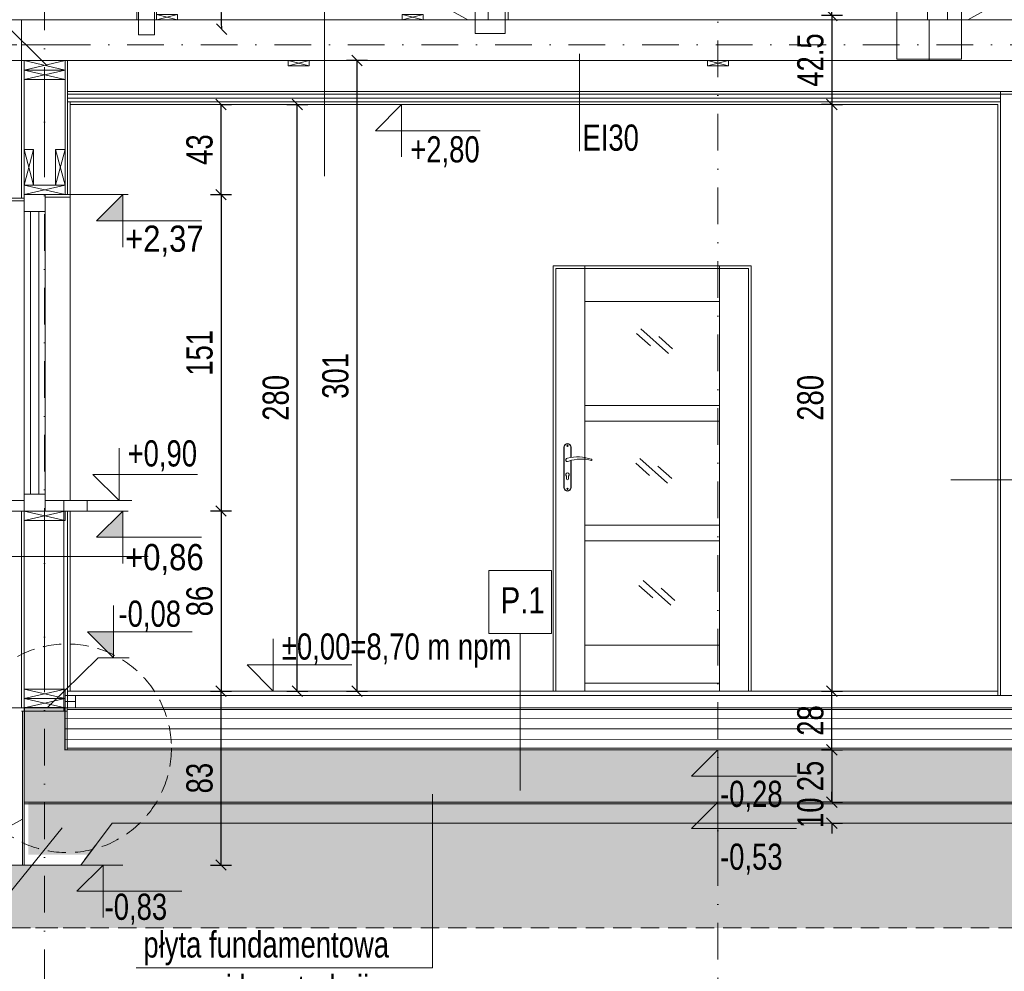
# Model space of a CAD drawing. Header units: inches. Extents: x 69729 to 77643, y -43505 to -36607.
# Tile 60 of 69: x 74059 to 74529, y -38545 to -38091. Entities that reach past the tile are written whole.
import ezdxf
from ezdxf.enums import TextEntityAlignment as Align

# ---------------------------------------------------------------- set-up
doc = ezdxf.new("R2010")
doc.units = ezdxf.units.IN
doc.header["$MEASUREMENT"] = 0
doc.linetypes.add('DASHDOT', pattern=[1, 0.5, -0.25, 0, -0.25])
doc.linetypes.add('HIDDEN', pattern=[0.375, 0.25, -0.125])
doc.layers.get('0').update_dxf_attribs({"lineweight": 0})
doc.layers.get('Defpoints').update_dxf_attribs({"lineweight": 0})
for name, color, linetype, lineweight in [('A8d-opisy konstrukcji', 5, 'Continuous', 0), ('p--elewacja cienka', 251, 'Continuous', 0), ('p--koty wyso-konstr', 1, 'Continuous', 9), ('p--koty wysok.', 141, 'Continuous', 0), ('p--ocieplenie w.wew.', 53, 'Continuous', 0), ('p--opisy konstrukcji', 64, 'Continuous', 0), ('p--osie konstr', 1, 'DASHDOT', 15), ('p--przekrój szraf', 56, 'HIDDEN', 5), ('p--przekrój-cienki', 2, 'HIDDEN', 5), ('p--przekrój-drew', 3, 'Continuous', 20), ('p--przekrój-okna', 131, 'Continuous', 0), ('p--płyta GK', 2, 'Continuous', 0), ('p--symbole ścian', 53, 'Continuous', 0), ('p--wiązar dachowy', 3, 'Continuous', 0), ('p--wymiary-1-50', 5, 'Continuous', 0), ('p--zero budynku', 1, 'Continuous', 9)]:
    doc.layers.add(name, color=color, linetype=linetype, lineweight=lineweight)
doc.styles.add('1-50', font='arial.ttf', dxfattribs={"width": 0.75, "height": 12.5})
doc.styles.get("Standard").update_dxf_attribs({"font": 'arial.ttf', "width": 0.75})
doc.styles.add('STYL-1', font='arial.ttf', dxfattribs={"width": 0.75})
doc.linetypes.add('BATTING', pattern='A,0.0001,-0.1,[134,ltypeshp.shx,S=0.1,R=0,X=-0.1,Y=0],-0.2,[134,ltypeshp.shx,S=0.1,R=180,X=0.1,Y=0],-0.1', length=0.4001)
doc.linetypes.add('LINIA17', pattern='A,1e-05,[146,RODZLIN.shx,S=0.03819,R=0,X=0,Y=-0.13482],-1.52796', length=1.52797)
doc.dimstyles.new('1-50', dxfattribs={"dimtxt": 12.5, "dimasz": 5, "dimexe": 5, "dimexo": 5, "dimgap": 0.09, "dimtad": 0, "dimdsep": 46, "dimtxsty": '1-50', "dimblk": 'OBLIQUE', "dimcen": 0.09, "dimadec": 0, "dimazin": 0, "dimtfac": 1, "dimtdec": 4, "dimtix": 1, "dimtofl": 0, "dimtmove": 2, "dimatfit": 3, "dimldrblk": 'OBLIQUE', "dimfxl": 5, "dimfxlon": 1, "dimtvp": 0.8, "dimtolj": 1, "dimtzin": 0, "dimarcsym": 0})

# ---------------------------------------------------------------- blocks, each defined once
blk = doc.blocks.new('kota wys.-konstr.')
blk.add_hatch(color=256).paths.add_polyline_path([(0, 0), (0, 12.5), (-12.5, 12.5)])
for p, q in [((0, 25), (0, 0)), ((0, 0), (-12.5, 12.5)), ((-12.5, 12.5), (37.5, 12.5))]:
    blk.add_line(p, q)
at = {"lineweight": 0}
blk.add_line((-2.5, 0), (2.5, 0), dxfattribs=at)
blk = doc.blocks.new('_OBLIQUE')
at = {"color": 0, "linetype": 'ByBlock', "lineweight": -2}
for p, q in [((-0.5, -0.5), (0.5, 0.5)), ((0, 0), (0, 0))]:
    blk.add_line(p, q, dxfattribs=at)
blk = doc.blocks.new('*D20')
at = {"layer": 'Defpoints', "color": 0}
for p in [(74088.33, -38131.68), (74191.2, -38131.68), (74088.47, -38411.68)]:
    blk.add_point(p, dxfattribs=at)
at = {"layer": 'p--wymiary-1-50', "color": 0, "lineweight": -2}
for p, q in [((74186.2, -38131.68), (74196.2, -38131.68)), ((74191.2, -38411.68), (74191.2, -38131.68)), ((74186.2, -38411.68), (74196.2, -38411.68))]:
    blk.add_line(p, q, dxfattribs=at)
at = {"layer": 'p--wymiary-1-50', "color": 0, "lineweight": -2, "xscale": 5, "yscale": 5, "zscale": 5}
for p, rotation in [((74191.2, -38131.68), 90), ((74191.2, -38411.68), 270)]:
    blk.add_blockref('_OBLIQUE', p, dxfattribs=dict(at, rotation=rotation))
at = {"layer": 'p--wymiary-1-50', "color": 0, "linetype": 'Continuous', "ltscale": 12, "insert": (74180.99, -38271.68), "char_height": 12.5, "attachment_point": 5, "rotation": 90, "style": '1-50'}
blk.add_mtext('\\A1;280', dxfattribs=at)
blk = doc.blocks.new('*D21')
at = {"layer": 'Defpoints', "color": 0}
for p in [(74085.02, -38174.68), (74076.34, -38325.68), (74154.83, -38325.68)]:
    blk.add_point(p, dxfattribs=at)
at = {"layer": 'p--wymiary-1-50', "color": 0, "lineweight": -2}
for p, q in [((74149.83, -38174.68), (74159.83, -38174.68)), ((74154.83, -38174.68), (74154.83, -38325.68)), ((74149.83, -38325.68), (74159.83, -38325.68))]:
    blk.add_line(p, q, dxfattribs=at)
at = {"layer": 'p--wymiary-1-50', "color": 0, "lineweight": -2, "xscale": 5, "yscale": 5, "zscale": 5}
for p, rotation in [((74154.83, -38174.68), 90), ((74154.83, -38325.68), 270)]:
    blk.add_blockref('_OBLIQUE', p, dxfattribs=dict(at, rotation=rotation))
at = {"layer": 'p--wymiary-1-50', "color": 0, "linetype": 'Continuous', "ltscale": 12, "insert": (74144.62, -38250.18), "char_height": 12.5, "attachment_point": 5, "rotation": 90, "style": '1-50'}
blk.add_mtext('\\A1;151', dxfattribs=at)
blk = doc.blocks.new('*D22')
at = {"layer": 'Defpoints', "color": 0}
for p in [(74149.83, -38325.68), (74149.83, -38411.68), (74154.83, -38411.68)]:
    blk.add_point(p, dxfattribs=at)
at = {"layer": 'p--wymiary-1-50', "color": 0, "lineweight": -2}
for p, q in [((74154.83, -38325.68), (74159.83, -38325.68)), ((74154.83, -38325.68), (74154.83, -38411.68)), ((74154.83, -38411.68), (74159.83, -38411.68))]:
    blk.add_line(p, q, dxfattribs=at)
at = {"layer": 'p--wymiary-1-50', "color": 0, "lineweight": -2, "xscale": 5, "yscale": 5, "zscale": 5}
for p, rotation in [((74154.83, -38325.68), 90), ((74154.83, -38411.68), 270)]:
    blk.add_blockref('_OBLIQUE', p, dxfattribs=dict(at, rotation=rotation))
at = {"layer": 'p--wymiary-1-50', "color": 0, "linetype": 'Continuous', "ltscale": 12, "insert": (74144.62, -38368.68), "char_height": 12.5, "attachment_point": 5, "rotation": 90, "style": '1-50'}
blk.add_mtext('\\A1;86', dxfattribs=at)
blk = doc.blocks.new('kota wykoń')
for p, q in [((0, 25), (0, 0)), ((0, 0), (-12.5, 12.5)), ((-12.5, 12.5), (37.5, 12.5))]:
    blk.add_line(p, q)
at = {"lineweight": 0}
blk.add_line((-2.5, 0), (2.5, 0), dxfattribs=at)
blk = doc.blocks.new('*D23')
at = {"layer": 'Defpoints', "color": 0}
for p in [(74149.83, -38131.68), (74154.83, -38131.68), (74149.83, -38174.68)]:
    blk.add_point(p, dxfattribs=at)
at = {"layer": 'p--wymiary-1-50', "color": 0, "lineweight": -2}
for p, q in [((74154.83, -38131.68), (74159.83, -38131.68)), ((74154.83, -38174.68), (74154.83, -38131.68)), ((74154.83, -38174.68), (74159.83, -38174.68))]:
    blk.add_line(p, q, dxfattribs=at)
at = {"layer": 'p--wymiary-1-50', "color": 0, "lineweight": -2, "xscale": 5, "yscale": 5, "zscale": 5}
for p, rotation in [((74154.83, -38131.68), 90), ((74154.83, -38174.68), 270)]:
    blk.add_blockref('_OBLIQUE', p, dxfattribs=dict(at, rotation=rotation))
at = {"layer": 'p--wymiary-1-50', "color": 0, "linetype": 'Continuous', "ltscale": 12, "insert": (74144.62, -38153.18), "char_height": 12.5, "attachment_point": 5, "rotation": 90, "style": '1-50'}
blk.add_mtext('\\A1;43', dxfattribs=at)
blk = doc.blocks.new('*D24')
at = {"layer": 'Defpoints', "color": 0}
for p in [(74391.88, -38110.68), (74185.28, -38411.68), (74219.66, -38411.68)]:
    blk.add_point(p, dxfattribs=at)
at = {"layer": 'p--wymiary-1-50', "color": 0, "lineweight": -2}
for p, q in [((74224.66, -38110.68), (74214.66, -38110.68)), ((74219.66, -38110.68), (74219.66, -38411.68)), ((74214.66, -38411.68), (74224.66, -38411.68))]:
    blk.add_line(p, q, dxfattribs=at)
at = {"layer": 'p--wymiary-1-50', "color": 0, "lineweight": -2, "xscale": 5, "yscale": 5, "zscale": 5}
for p, rotation in [((74219.66, -38110.68), 90), ((74219.66, -38411.68), 270)]:
    blk.add_blockref('_OBLIQUE', p, dxfattribs=dict(at, rotation=rotation))
at = {"layer": 'p--wymiary-1-50', "color": 0, "linetype": 'Continuous', "ltscale": 12, "insert": (74209.45, -38261.18), "char_height": 12.5, "attachment_point": 5, "rotation": 90, "style": '1-50'}
blk.add_mtext('\\A1;301', dxfattribs=at)
blk = doc.blocks.new('*D25')
at = {"layer": 'Defpoints', "color": 0}
for p in [(74385.88, -37820.91), (74141.93, -38031.65), (73975.68, -38095.68), (73993.47, -38095.68), (74394.88, -38095.68)]:
    blk.add_point(p, dxfattribs=at)
at = {"layer": 'p--wymiary-1-50', "color": 0, "lineweight": -2}
for start, end in [(15.7529, 35), (0, 9.1805)]:
    blk.add_arc((73993.47, -38095.68), 161.68, start, end, dxfattribs=at)
at = {"layer": 'p--wymiary-1-50', "color": 0, "lineweight": -2, "xscale": 5, "yscale": 5, "zscale": 5}
for p, rotation in [((74125.91, -38002.95), 125.0000000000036), ((74155.15, -38095.68), 270)]:
    blk.add_blockref('_OBLIQUE', p, dxfattribs=dict(at, rotation=rotation))
at = {"layer": 'p--wymiary-1-50', "color": 0, "linetype": 'Continuous', "ltscale": 12, "insert": (74151.34, -38060.78), "char_height": 12.5, "attachment_point": 5, "rotation": 282.4667, "style": '1-50'}
blk.add_mtext('\\A1;35%%d', dxfattribs=at)
blk = doc.blocks.new('*D254')
at = {"layer": 'Defpoints', "color": 0}
for p in [(74049.68, -38393.6), (74734.08, -38393.6), (74734.08, -38639.65)]:
    blk.add_point(p, dxfattribs=at)
at = {"layer": 'p--wymiary-1-50', "color": 0, "lineweight": -2}
for p, q in [((74049.68, -38634.65), (74049.68, -38644.65)), ((74734.08, -38634.65), (74734.08, -38644.65)), ((74049.68, -38639.65), (74734.08, -38639.65))]:
    blk.add_line(p, q, dxfattribs=at)
at = {"layer": 'p--wymiary-1-50', "color": 0, "lineweight": -2, "xscale": 5, "yscale": 5, "zscale": 5, "rotation": 180}
blk.add_blockref('_OBLIQUE', (74049.68, -38639.65), dxfattribs=at)
at = {"layer": 'p--wymiary-1-50', "color": 0, "lineweight": -2, "xscale": 5, "yscale": 5, "zscale": 5}
blk.add_blockref('_OBLIQUE', (74734.08, -38639.65), dxfattribs=at)
at = {"layer": 'p--wymiary-1-50', "color": 0, "linetype": 'Continuous', "ltscale": 12, "insert": (74391.88, -38629.44), "char_height": 12.5, "attachment_point": 5, "style": '1-50'}
blk.add_mtext('\\A1;684.4', dxfattribs=at)
blk = doc.blocks.new('*D255')
at = {"layer": 'Defpoints', "color": 0}
for p in [(74049.68, -38390.52), (74070.63, -38390.52), (74070.63, -38609.96)]:
    blk.add_point(p, dxfattribs=at)
at = {"layer": 'p--wymiary-1-50', "color": 0, "lineweight": -2}
for p, q in [((74049.68, -38604.96), (74049.68, -38614.96)), ((74070.63, -38604.96), (74070.63, -38614.96)), ((74049.68, -38609.96), (74044.68, -38609.96)), ((74070.63, -38609.96), (74075.63, -38609.96))]:
    blk.add_line(p, q, dxfattribs=at)
at = {"layer": 'p--wymiary-1-50', "color": 0, "lineweight": -2, "xscale": 5, "yscale": 5, "zscale": 5}
blk.add_blockref('_OBLIQUE', (74049.68, -38609.96), dxfattribs=at)
at = {"layer": 'p--wymiary-1-50', "color": 0, "lineweight": -2, "xscale": 5, "yscale": 5, "zscale": 5, "rotation": 180}
blk.add_blockref('_OBLIQUE', (74070.63, -38609.96), dxfattribs=at)
at = {"layer": 'p--wymiary-1-50', "color": 0, "linetype": 'Continuous', "ltscale": 12, "insert": (74060.16, -38599.75), "char_height": 12.5, "attachment_point": 5, "style": '1-50'}
blk.add_mtext('\\A1;20.95', dxfattribs=at)
blk = doc.blocks.new('wiązar')
for p, q in [((-9.75, 0), (-9.75, -4.5)), ((9.75, 0), (-9.75, 0)), ((-9.75, 0), (9.75, -4.5)), ((-9.75, -4.5), (9.75, 0)), ((-9.75, 0), (9.75, 0)), ((9.75, -4.5), (9.75, 0)), ((-9.75, -4.5), (9.75, -4.5)), ((-9.75, -4.5), (-9.75, -14.5)), ((-9.75, -4.5), (-9.75, -9)), ((9.75, -4.5), (-9.75, -4.5)), ((-9.75, -4.5), (9.75, -9)), ((-9.75, -9), (9.75, -4.5)), ((-9.75, -4.5), (9.75, -4.5)), ((9.75, -4.5), (9.75, -14.5)), ((9.75, -9), (9.75, -4.5)), ((-9.75, -9), (9.75, -9))]:
    blk.add_line(p, q)
for points in [[(221.23, 224.84), (211.73, 218.18), (211.73, 19.5), (221.23, 19.5)], [(430.77, 218.18), (421.27, 224.84), (421.27, 19.5), (430.77, 19.5)], [(53.44, 101.92), (53.44, 107.35), (43.94, 100.7), (43.94, 19.5), (53.44, 19.5)], [(422.05, 0), (422.05, 19.5), (-100.95, 19.5), (-100.95, 0)], [(63.44, 19.5), (53.44, 19.5), (53.44, 22), (63.44, 22)], [(63.44, 19.5), (53.44, 19.5), (63.44, 22), (53.44, 22)], [(180.61, 19.5), (170.61, 19.5), (170.61, 22), (180.61, 22)], [(180.61, 19.5), (170.61, 19.5), (180.61, 22), (170.61, 22)], [(743.45, 0), (743.45, 19.5), (422.05, 19.5), (422.05, 0)], [(116.25, -2.5), (126.25, -2.5), (126.25, 0), (116.25, 0)], [(116.25, -2.5), (126.25, -2.5), (116.25, 0), (126.25, 0)], [(316.25, -2.5), (326.25, -2.5), (326.25, 0), (316.25, 0)], [(316.25, -2.5), (326.25, -2.5), (316.25, 0), (326.25, 0)]]:
    blk.add_lwpolyline(points, close=True)
for points in [[(53.44, 101.92), (201.94, 19.5), (211.73, 19.5), (211.73, 24.93), (57.77, 110.38)], [(589.06, 101.92), (440.56, 19.5), (430.77, 19.5), (430.77, 24.93), (584.73, 110.38)]]:
    blk.add_lwpolyline(points)
at = {"lineweight": 0}
for points in [[(52.49, 12.35), (52.49, 26.65), (44.89, 26.65), (44.89, 12.35)], [(219.75, 23.5), (205.45, 23.5), (205.45, 13), (219.75, 13)], [(406.65, 0.6), (437.45, 0.6), (437.45, 25.4), (406.65, 25.4)]]:
    blk.add_lwpolyline(points, close=True, dxfattribs=at)
blk = doc.blocks.new('*D391')
at = {"layer": 'Defpoints', "color": 0}
for p in [(74446.29, -37890.6), (74463.14, -37890.6), (74463.14, -38089.18)]:
    blk.add_point(p, dxfattribs=at)
at = {"layer": 'p--wymiary-1-50', "color": 0, "lineweight": -2}
for p, q in [((74451.29, -37890.6), (74441.29, -37890.6)), ((74446.29, -38089.18), (74446.29, -37890.6)), ((74451.29, -38089.18), (74441.29, -38089.18))]:
    blk.add_line(p, q, dxfattribs=at)
at = {"layer": 'p--wymiary-1-50', "color": 0, "lineweight": -2, "xscale": 5, "yscale": 5, "zscale": 5}
for p, rotation in [((74446.29, -37890.6), 90), ((74446.29, -38089.18), 270)]:
    blk.add_blockref('_OBLIQUE', p, dxfattribs=dict(at, rotation=rotation))
at = {"layer": 'p--wymiary-1-50', "color": 0, "linetype": 'Continuous', "ltscale": 12, "insert": (74436.08, -37989.89), "char_height": 12.5, "attachment_point": 5, "rotation": 90, "style": '1-50'}
blk.add_mtext('\\A1;198.5', dxfattribs=at)
blk = doc.blocks.new('*D397')
at = {"layer": 'Defpoints', "color": 0}
for p in [(74087.88, -38411.68), (74154.83, -38411.68), (74087.88, -38494.68)]:
    blk.add_point(p, dxfattribs=at)
at = {"layer": 'p--wymiary-1-50', "color": 0, "linetype": 'Continuous', "lineweight": -2, "ltscale": 12}
for p, q in [((74149.83, -38411.68), (74159.83, -38411.68)), ((74154.83, -38494.68), (74154.83, -38411.68)), ((74149.83, -38494.68), (74159.83, -38494.68))]:
    blk.add_line(p, q, dxfattribs=at)
at = {"layer": 'p--wymiary-1-50', "color": 0, "lineweight": -2, "xscale": 5, "yscale": 5, "zscale": 5}
for p, rotation in [((74154.83, -38411.68), 90), ((74154.83, -38494.68), 270)]:
    blk.add_blockref('_OBLIQUE', p, dxfattribs=dict(at, rotation=rotation))
at = {"layer": 'p--wymiary-1-50', "color": 0, "linetype": 'Continuous', "ltscale": 12, "insert": (74144.62, -38453.18), "char_height": 12.5, "attachment_point": 5, "rotation": 90, "style": '1-50'}
blk.add_mtext('\\A1;83', dxfattribs=at)
blk = doc.blocks.new('*D398')
at = {"layer": 'Defpoints', "color": 0}
for p in [(74451.29, -38089.18), (74446.29, -38131.68), (74451.29, -38131.68)]:
    blk.add_point(p, dxfattribs=at)
at = {"layer": 'p--wymiary-1-50', "color": 0, "linetype": 'Continuous', "lineweight": -2, "ltscale": 12}
for p, q in [((74446.29, -38089.18), (74441.29, -38089.18)), ((74446.29, -38089.18), (74446.29, -38131.68)), ((74446.29, -38131.68), (74441.29, -38131.68))]:
    blk.add_line(p, q, dxfattribs=at)
at = {"layer": 'p--wymiary-1-50', "color": 0, "lineweight": -2, "xscale": 5, "yscale": 5, "zscale": 5}
for p, rotation in [((74446.29, -38089.18), 90), ((74446.29, -38131.68), 270)]:
    blk.add_blockref('_OBLIQUE', p, dxfattribs=dict(at, rotation=rotation))
at = {"layer": 'p--wymiary-1-50', "color": 0, "linetype": 'Continuous', "ltscale": 12, "insert": (74436.08, -38110.43), "char_height": 12.5, "attachment_point": 5, "rotation": 90, "style": '1-50'}
blk.add_mtext('\\A1;42.5', dxfattribs=at)
blk = doc.blocks.new('*D399')
at = {"layer": 'Defpoints', "color": 0}
for p in [(74441.29, -38131.68), (74441.29, -38411.68), (74446.29, -38411.68)]:
    blk.add_point(p, dxfattribs=at)
at = {"layer": 'p--wymiary-1-50', "color": 0, "linetype": 'Continuous', "lineweight": -2, "ltscale": 12}
for p, q in [((74446.29, -38131.68), (74451.29, -38131.68)), ((74446.29, -38131.68), (74446.29, -38411.68)), ((74446.29, -38411.68), (74451.29, -38411.68))]:
    blk.add_line(p, q, dxfattribs=at)
at = {"layer": 'p--wymiary-1-50', "color": 0, "lineweight": -2, "xscale": 5, "yscale": 5, "zscale": 5}
for p, rotation in [((74446.29, -38131.68), 90), ((74446.29, -38411.68), 270)]:
    blk.add_blockref('_OBLIQUE', p, dxfattribs=dict(at, rotation=rotation))
at = {"layer": 'p--wymiary-1-50', "color": 0, "linetype": 'Continuous', "ltscale": 12, "insert": (74436.08, -38271.68), "char_height": 12.5, "attachment_point": 5, "rotation": 90, "style": '1-50'}
blk.add_mtext('\\A1;280', dxfattribs=at)
blk = doc.blocks.new('*D400')
at = {"layer": 'Defpoints', "color": 0}
for p in [(74451.29, -38439.68), (74446.29, -38464.68), (74451.29, -38464.68)]:
    blk.add_point(p, dxfattribs=at)
at = {"layer": 'p--wymiary-1-50', "color": 0, "linetype": 'Continuous', "lineweight": -2, "ltscale": 12}
for p, q in [((74446.29, -38439.68), (74441.29, -38439.68)), ((74446.29, -38439.68), (74446.29, -38464.68)), ((74446.29, -38464.68), (74441.29, -38464.68))]:
    blk.add_line(p, q, dxfattribs=at)
at = {"layer": 'p--wymiary-1-50', "color": 0, "lineweight": -2, "xscale": 5, "yscale": 5, "zscale": 5}
for p, rotation in [((74446.29, -38439.68), 90), ((74446.29, -38464.68), 270)]:
    blk.add_blockref('_OBLIQUE', p, dxfattribs=dict(at, rotation=rotation))
at = {"layer": 'p--wymiary-1-50', "color": 0, "linetype": 'Continuous', "ltscale": 12, "insert": (74436.08, -38452.18), "char_height": 12.5, "attachment_point": 5, "rotation": 90, "style": '1-50'}
blk.add_mtext('\\A1;25', dxfattribs=at)
blk = doc.blocks.new('*D401')
at = {"layer": 'Defpoints', "color": 0}
for p in [(74441.29, -38464.68), (74441.29, -38474.68), (74446.29, -38474.68)]:
    blk.add_point(p, dxfattribs=at)
at = {"layer": 'p--wymiary-1-50', "color": 0, "linetype": 'Continuous', "lineweight": -2, "ltscale": 12}
for p, q in [((74446.29, -38464.68), (74446.29, -38459.68)), ((74446.29, -38464.68), (74451.29, -38464.68)), ((74446.29, -38474.68), (74451.29, -38474.68)), ((74446.29, -38474.68), (74446.29, -38479.68))]:
    blk.add_line(p, q, dxfattribs=at)
at = {"layer": 'p--wymiary-1-50', "color": 0, "lineweight": -2, "xscale": 5, "yscale": 5, "zscale": 5}
for p, rotation in [((74446.29, -38464.68), 270), ((74446.29, -38474.68), 90)]:
    blk.add_blockref('_OBLIQUE', p, dxfattribs=dict(at, rotation=rotation))
at = {"layer": 'p--wymiary-1-50', "color": 0, "linetype": 'Continuous', "ltscale": 12, "insert": (74436.08, -38469.68), "char_height": 12.5, "attachment_point": 5, "rotation": 90, "style": '1-50'}
blk.add_mtext('\\A1;10', dxfattribs=at)
blk = doc.blocks.new('*D402')
at = {"layer": 'Defpoints', "color": 0}
for p in [(74417.22, -38411.68), (74446.29, -38411.68), (74417.22, -38439.68)]:
    blk.add_point(p, dxfattribs=at)
at = {"layer": 'p--wymiary-1-50', "color": 0, "linetype": 'Continuous', "lineweight": -2, "ltscale": 12}
for p, q in [((74441.29, -38411.68), (74451.29, -38411.68)), ((74446.29, -38439.68), (74446.29, -38411.68)), ((74441.29, -38439.68), (74451.29, -38439.68))]:
    blk.add_line(p, q, dxfattribs=at)
at = {"layer": 'p--wymiary-1-50', "color": 0, "lineweight": -2, "xscale": 5, "yscale": 5, "zscale": 5}
for p, rotation in [((74446.29, -38411.68), 90), ((74446.29, -38439.68), 270)]:
    blk.add_blockref('_OBLIQUE', p, dxfattribs=dict(at, rotation=rotation))
at = {"layer": 'p--wymiary-1-50', "color": 0, "linetype": 'Continuous', "ltscale": 12, "insert": (74436.08, -38425.68), "char_height": 12.5, "attachment_point": 5, "rotation": 90, "style": '1-50'}
blk.add_mtext('\\A1;28', dxfattribs=at)

msp = doc.modelspace()

# ---------------------------------------------------------------- hatches: boundary and pattern name
at = {"linetype": 'Continuous', "lineweight": 5}
h = msp.add_hatch(dxfattribs=at)
h.set_pattern_fill('02-TYNK ZAPRAWA', color=251, scale=10, style=0)
h.set_pattern_definition([(10, (24835.61, -21833.024), (-0.285407, 30.412473), [0, -10]), (12, (24838.61, -21838.024), (-3.302908, 29.968163), [0, -10]), (357, (24831.61, -21840.024), (6.563226, 29.697206), [0, -15]), (278, (24832.61, -21838.524), (41.559146, -8.29683), [0, -5]), (23, (24831.61, -21839.524), (6.688163, 35.429768), [0, -8]), (58, (24829.61, -21842.024), (37.630472, -5.826453), [0, -6]), (79, (24829.61, -21836.024), (-36.947797, 14.31294), [0, -9]), (40, (24835.61, -21833.024), (-28.30916, 41.51616), [0, -10]), (92, (24838.61, -21838.024), (-40.080332, 1.602193), [0, -10]), (317, (24831.61, -21840.024), (51.39665, 47.78477), [0, -15]), (348, (24832.61, -21838.524), (19.931417, 26.433664), [0, -5]), (63, (24831.61, -21839.524), (-16.75938, 30.985855), [0, -9]), (6, (24829.6103, -21842.024), (15.492735, -3.9019435), [0, -6]), (138, (24829.61, -21836.024), (-37.989413, -31.73018), [0, -43]), (82, (24835.61, -21833.024), (-29.012177, 9.126533), [1, -10]), (348, (24838.61, -21838.024), (9.171794, 28.720693), [1, -10]), (37, (24831.61, -21840.024), (-14.061273, 26.96814), [1, -15]), (258, (24832.61, -21838.524), (36.21514, -22.010534), [1, -5]), (103, (24831.61, -21839.524), (-33.730123, 12.73887), [1, -8]), (341, (24829.61, -21842.024), (2.787893, -37.976672), [1, -6]), (9, (24829.61, -21836.024), (0.812874, 39.614887), [1, -9]), (268, (24835.61, -21833.024), (49.795044, -6.74193), [1, -10]), (298, (24838.61, -21838.024), (36.726318, 16.13002), [1, -10]), (143, (24831.61, -21840.024), (-46.12023, -52.89541), [1, -15]), (112, (24832.61, -21838.524), (-33.060008, 1.742376), [1, -5]), (307, (24831.61, -21839.524), (35.19673, 1.479925), [1, -9]), (126, (24829.6103, -21842.024), (-4.3671853, 15.3680738), [1, -6]), (38, (24829.61, -21836.024), (-24.651337, 42.922157), [1, -43]), (82, (24835.71, -21833.024), (-29.012177, 9.126533), [1, -10]), (348, (24838.71, -21838.024), (9.171794, 28.720693), [1, -10]), (37, (24831.71, -21840.024), (-14.061273, 26.96814), [1, -15]), (258, (24832.71, -21838.524), (36.21514, -22.010534), [1, -5]), (103, (24831.71, -21839.524), (-33.730123, 12.73887), [1, -8]), (341, (24829.51, -21842.024), (2.787893, -37.976672), [1, -6]), (9, (24829.51, -21836.024), (0.812874, 39.614887), [1, -9]), (268, (24835.71, -21833.024), (49.795044, -6.74193), [1, -10]), (298, (24838.71, -21838.024), (36.726318, 16.13002), [1, -10]), (143, (24831.71, -21840.024), (-46.12023, -52.89541), [1, -15]), (112, (24832.71, -21838.524), (-33.060008, 1.742376), [1, -5]), (307, (24831.71, -21839.524), (35.19673, 1.479925), [1, -9]), (126, (24829.5103, -21842.024), (-4.3671853, 15.3680738), [1, -6]), (38, (24829.51, -21836.024), (-24.651337, 42.922157), [1, -43])])
h.paths.add_polyline_path([(73962.109, -38446.684), (74040.109, -38524.684), (74743.658, -38524.684), (74821.658, -38446.684), (74784.083, -38446.684), (74784.083, -38466.684), (74778.083, -38466.684), (74778.083, -38461.684), (74730.883, -38459.684), (74730.883, -38494.684), (74695.983, -38494.684), (74680.983, -38474.684), (74102.883, -38474.684), (74087.883, -38494.684), (74050.883, -38494.684), (74050.883, -38459.805), (74005.633, -38461.684), (74005.633, -38466.684), (73999.633, -38466.684), (73999.633, -38446.684), (73963.077, -38448.317)])
at = {"layer": 'p--przekrój szraf', "transparency": 33554687}
h = msp.add_hatch(dxfattribs=at)
h.set_pattern_fill('ANSI33', color=256, scale=30, style=0)
h.paths.add_polyline_path([(74080.383, -38439.684), (74080.383, -38419.684), (74060.883, -38419.684), (74060.883, -38464.684), (74722.883, -38464.684), (74722.883, -38419.684), (74703.383, -38419.684), (74703.383, -38439.684)])
at = {"layer": 'p--przekrój szraf', "linetype": 'Continuous', "lineweight": 5, "transparency": 33554687}
h = msp.add_hatch(dxfattribs=at)
h.set_pattern_fill('03-Beton', color=256, scale=10, angle=180, style=0)
h.set_pattern_definition([(315, (0, 0), (5.30330086, 1.76776695), [1.5, -2, 1.5])])
edge = h.paths.add_edge_path()
edge.add_line((74102.883, -38474.684), (74680.883, -38474.684))
edge.add_line((74720.883, -38489.684), (74695.883, -38489.684))
edge.add_line((74695.883, -38489.684), (74680.883, -38474.684))
edge.add_line((74087.883, -38489.684), (74062.883, -38489.684))
edge.add_line((74062.883, -38489.684), (74062.883, -38464.684))
edge.add_line((74062.883, -38464.684), (74720.883, -38464.684))
edge.add_line((74720.883, -38464.684), (74720.883, -38489.684))
edge.add_line((74720.883, -38489.684), (74695.883, -38489.684))
edge.add_line((74062.883, -38489.684), (74087.883, -38489.684))
edge.add_line((74087.883, -38489.684), (74102.883, -38474.684))

# ---------------------------------------------------------------- linework, layer by layer
at = {"linetype": 'Continuous', "lineweight": 5}
msp.add_line((74060.883, -38464.684), (74139.489, -38464.684), dxfattribs=at)
at = {"linetype": 'Continuous', "ltscale": 12}
msp.add_lwpolyline([(74080.383, -38413.684), (74085.383, -38413.684), (74085.383, -38419.684), (74080.383, -38419.684)], close=True, dxfattribs=at)
at = {"linetype": 'HIDDEN', "lineweight": 0, "ltscale": 35}
msp.add_circle((74081.383, -38438.94), 49.788, dxfattribs=at)
at = {"layer": 'A8d-opisy konstrukcji'}
msp.add_line((74325.871, -38107.466), (74325.871, -38153.875), dxfattribs=at)
at = {"layer": 'p--elewacja cienka', "lineweight": 5}
for p, q in [((74082.833, -38320.684), (74082.833, -38175.934)), ((74392.734, -38209.984), (74328.333, -38209.984)), ((74353.085, -38241.03), (74359.682, -38246.908)), ((74355.08, -38238.791), (74368.275, -38250.546)), ((74363.673, -38242.428), (74370.27, -38248.306)), ((74318.333, -38295.234), (74318.333, -38314.434)), ((74318.533, -38314.434), (74318.533, -38295.234)), ((74321.733, -38295.234), (74321.733, -38300.119)), ((74321.933, -38295.234), (74321.933, -38300.088)), ((74321.733, -38301.581), (74321.733, -38314.434)), ((74321.933, -38301.523), (74321.933, -38314.434)), ((74354.696, -38300.589), (74367.891, -38312.345)), ((74352.701, -38302.829), (74359.298, -38308.707)), ((74363.289, -38304.227), (74369.887, -38310.105)), ((74319.633, -38310.284), (74319.633, -38309.021)), ((74320.633, -38310.284), (74320.633, -38309.021)), ((74356.232, -38358.934), (74369.426, -38370.689)), ((74354.236, -38361.174), (74360.833, -38367.051)), ((74364.825, -38362.571), (74371.422, -38368.449))]:
    msp.add_line(p, q, dxfattribs=at)
for points in [[(74328.333, -38411.684), (74328.333, -38208.684), (74313.333, -38208.684), (74313.333, -38411.684)], [(74392.733, -38208.684), (74328.333, -38208.684), (74328.333, -38225.684), (74392.733, -38225.684)], [(74392.733, -38411.684), (74392.733, -38208.684), (74407.733, -38208.684), (74407.733, -38411.684)], [(74392.733, -38275.334), (74328.333, -38275.334), (74328.333, -38282.834), (74392.733, -38282.834)], [(74392.733, -38332.484), (74328.333, -38332.484), (74328.333, -38339.984), (74392.733, -38339.984)], [(74392.733, -38389.684), (74328.333, -38389.684), (74328.333, -38411.684), (74392.733, -38411.684)], [(74392.733, -38411.684), (74328.333, -38411.684), (74328.333, -38407.906), (74392.733, -38407.906)]]:
    msp.add_lwpolyline(points, close=True, dxfattribs=at)
for points in [[(74314.633, -38411.684), (74314.633, -38209.984), (74328.333, -38209.984)], [(74406.433, -38411.684), (74406.433, -38209.984), (74392.733, -38209.984)]]:
    msp.add_lwpolyline(points, dxfattribs=at)
for centre in [(74320.133, -38294.534), (74320.133, -38315.134)]:
    msp.add_circle(centre, 0.3, dxfattribs=at)
for centre, radius, start, end in [((74320.133, -38295.234), 1.8, 0, 180), ((74320.133, -38295.234), 1.6, 0, 180), ((74320.133, -38301.284), 0.85, 90, 311.71105), ((74324.933, -38320.574), 20.704, 71.11883, 103.40488), ((74326.677, -38318.461), 17.59, 73.63501, 109.86977), ((74331.492, -38301.284), 0.332, 295.21794, 64.78206), ((74320.133, -38308.334), 0.85, 306.03188, 233.96812), ((74320.133, -38310.284), 0.5, 180, 0), ((74320.133, -38314.434), 1.8, 180, 0), ((74320.133, -38314.434), 1.6, 180, 0)]:
    msp.add_arc(centre, radius, start, end, dxfattribs=at)
at = {"layer": 'p--koty wyso-konstr'}
for p, q in [((74060.883, -38174.684), (74108.151, -38174.684)), ((74044.533, -38325.684), (74108.151, -38325.684)), ((74060.883, -38325.684), (74108.151, -38325.684))]:
    msp.add_line(p, q, dxfattribs=at)
at = {"layer": 'p--koty wyso-konstr', "linetype": 'Continuous', "lineweight": 5}
msp.add_line((74087.883, -38494.684), (74108.025, -38494.684), dxfattribs=at)
msp.add_lwpolyline([(74071.883, -38419.684), (74096.193, -38395.838), (74110.938, -38395.838)], dxfattribs=at)
at = {"layer": 'p--koty wysok.'}
msp.add_line((74071.883, -38320.684), (74112.337, -38320.684), dxfattribs=at)
at = {"layer": 'p--ocieplenie w.wew.', "linetype": 'BATTING', "lineweight": 0, "ltscale": 20}
for p, q in [((74070.633, -38152.627), (74070.633, -38120.434)), ((74070.633, -38409.684), (74070.633, -38330.184))]:
    msp.add_line(p, q, dxfattribs=at)
at = {"layer": 'p--opisy konstrukcji'}
for points in [[(73868.849, -38025.784), (73984.132, -38026.034), (74071.883, -38113.184)], [(74114.3, -38543.712), (74255.668, -38543.712), (74255.668, -38460.796)], [(73831.883, -38536.217), (73945.707, -38536.217), (74060.107, -38472.781)], [(73827.314, -38575.594), (73999.2, -38575.594), (74078.97, -38476.963)]]:
    msp.add_lwpolyline(points, dxfattribs=at)
at = {"layer": 'p--osie konstr', "linetype": 'DASHDOT', "ltscale": 35}
for p, q in [((74391.883, -38609.963), (74391.883, -37762.195)), ((74070.633, -38552.483), (74070.633, -38010.013)), ((73969.683, -38103.184), (74814.083, -38103.184))]:
    msp.add_line(p, q, dxfattribs=at)
at = {"layer": 'p--przekrój szraf', "linetype": 'HIDDEN', "ltscale": 35}
msp.add_lwpolyline([(74050.883, -38494.684), (74050.883, -38459.805), (74005.633, -38461.684), (74005.633, -38466.684), (73999.633, -38466.684), (73999.633, -38446.684), (73962.109, -38446.684), (74040.109, -38524.684), (74743.658, -38524.684), (74821.658, -38446.684), (74784.083, -38446.684), (74784.083, -38466.684), (74778.083, -38466.684), (74778.083, -38461.684), (74730.883, -38459.684), (74730.883, -38494.684), (74695.983, -38494.684), (74680.983, -38474.684), (74102.883, -38474.684), (74087.883, -38494.684)], close=True, dxfattribs=at)
msp.add_lwpolyline([(74090.109, -38524.684), (74040.109, -38524.684), (73962.109, -38446.684)], dxfattribs=at)
at = {"layer": 'p--przekrój-cienki', "linetype": 'Continuous', "ltscale": 35}
for p, q in [((74081.633, -38125.434), (74700.933, -38125.434)), ((74525.433, -38131.684), (74525.433, -38413.684)), ((74080.383, -38413.684), (74702.183, -38413.684)), ((74081.633, -38411.684), (74525.433, -38411.684)), ((74080.383, -38429.684), (74703.383, -38429.684)), ((74102.883, -38474.684), (74680.883, -38474.684)), ((74052.883, -38494.684), (74060.883, -38494.684))]:
    msp.add_line(p, q, dxfattribs=at)
for points in [[(74087.883, -38494.684), (74060.883, -38494.684), (74060.883, -38464.684), (74722.883, -38464.684), (74722.883, -38494.684), (74695.883, -38494.684)], [(74060.883, -38494.684), (74087.883, -38494.684), (74102.883, -38474.684)]]:
    msp.add_lwpolyline(points, dxfattribs=at)
at = {"layer": 'p--przekrój-drew', "ltscale": 35}
for p, q in [((74059.683, -38176.434), (74059.683, -38091.184)), ((73969.683, -38110.684), (74814.083, -38110.684)), ((74060.883, -38174.684), (74060.883, -38110.684)), ((74060.883, -38150.384), (74060.883, -38110.684)), ((74080.383, -38174.684), (74080.383, -38110.684)), ((74526.683, -38125.434), (74526.683, -38413.684)), ((74060.883, -38153.184), (74065.383, -38170.184)), ((74065.383, -38153.184), (74060.883, -38170.184)), ((74075.883, -38153.184), (74080.383, -38170.184)), ((74080.383, -38153.184), (74075.883, -38170.184)), ((74080.383, -38170.184), (74060.883, -38174.684)), ((74080.383, -38174.684), (74060.883, -38170.184)), ((74049.683, -38176.434), (74060.883, -38176.434)), ((74049.683, -38177.684), (74060.883, -38177.684)), ((74059.683, -38325.684), (74059.683, -38419.684)), ((74060.883, -38464.684), (74060.883, -38325.684)), ((74080.383, -38325.684), (74060.883, -38330.184)), ((74060.883, -38325.684), (74080.383, -38330.184)), ((74080.383, -38410.684), (74060.883, -38415.184)), ((74060.883, -38410.684), (74080.383, -38415.184)), ((74080.383, -38415.184), (74060.883, -38419.684)), ((74060.883, -38415.184), (74080.383, -38419.684)), ((74060.883, -38419.684), (74049.633, -38419.684)), ((74060.883, -38494.684), (74060.883, -38419.684)), ((74080.383, -38419.684), (74702.383, -38419.684)), ((74080.383, -38439.684), (74703.383, -38439.684)), ((74060.883, -38464.684), (74722.883, -38464.684)), ((74060.883, -38464.684), (74702.883, -38464.684))]:
    msp.add_line(p, q, dxfattribs=at)
at = {"layer": 'p--przekrój-drew', "color": 7, "linetype": 'BATTING', "lineweight": 0, "ltscale": 15}
msp.add_line((74085.807, -38103.184), (74059.683, -38103.184), dxfattribs=at)
at = {"layer": 'p--przekrój-drew', "color": 7, "linetype": 'BATTING', "lineweight": 0, "ltscale": 30}
msp.add_line((74081.633, -38110.684), (74700.933, -38110.684), dxfattribs=at)
at = {"layer": 'p--przekrój-drew', "color": 7, "linetype": 'LINIA17', "lineweight": 0, "ltscale": 5}
for p, q in [((74081.583, -38126.77), (74700.933, -38126.77)), ((74079.777, -38421.237), (74079.777, -38320.684)), ((74081.383, -38419.684), (74081.383, -38439.684)), ((74060.107, -38421.237), (74060.107, -38494.684)), ((74081.383, -38420.501), (74703.99, -38420.501)), ((74081.383, -38438.94), (74702.383, -38438.94)), ((74060.883, -38465.534), (74722.883, -38465.534))]:
    msp.add_line(p, q, dxfattribs=at)
at = {"layer": 'p--przekrój-drew', "lineweight": 30, "ltscale": 35}
for p, q in [((74080.383, -38419.684), (74060.883, -38419.684)), ((74060.883, -38419.684), (74060.883, -38439.684)), ((74080.383, -38439.684), (74080.383, -38419.684))]:
    msp.add_line(p, q, dxfattribs=at)
at = {"layer": 'p--przekrój-drew', "color": 7, "linetype": 'BATTING', "lineweight": 0, "ltscale": 6}
msp.add_line((74085.383, -38416.684), (74080.383, -38416.684), dxfattribs=at)
at = {"layer": 'p--przekrój-drew', "color": 7, "linetype": 'BATTING', "lineweight": 0, "ltscale": 10}
for p, q in [((74080.383, -38424.623), (74702.133, -38424.97)), ((74080.383, -38434.684), (74702.133, -38435.031))]:
    msp.add_line(p, q, dxfattribs=at)
at = {"layer": 'p--przekrój-drew', "ltscale": 35}
for points in [[(74060.883, -38170.184), (74065.383, -38170.184), (74065.383, -38153.184), (74060.883, -38153.184)], [(74075.883, -38170.184), (74080.383, -38170.184), (74080.383, -38153.184), (74075.883, -38153.184)], [(74060.883, -38170.184), (74060.883, -38174.684), (74080.383, -38174.684), (74080.383, -38170.184)], [(74060.883, -38330.184), (74080.383, -38330.184), (74080.383, -38325.684), (74060.883, -38325.684)], [(74060.883, -38415.184), (74080.383, -38415.184), (74080.383, -38410.684), (74060.883, -38410.684)], [(74060.883, -38419.684), (74080.383, -38419.684), (74080.383, -38415.184), (74060.883, -38415.184)]]:
    msp.add_lwpolyline(points, close=True, dxfattribs=at)
at = {"layer": 'p--przekrój-drew', "lineweight": 35, "const_width": 0.5}
msp.add_lwpolyline([(74080.383, -38439.684), (74080.383, -38419.684), (74060.883, -38419.684), (74060.883, -38464.684), (74722.883, -38464.684), (74722.883, -38419.684), (74703.383, -38419.684), (74703.383, -38439.684)], close=True, dxfattribs=at)
at = {"layer": 'p--przekrój-drew', "color": 7, "linetype": 'LINIA17', "lineweight": 0, "ltscale": 5}
msp.add_lwpolyline([(74081.383, -38421.237), (74059.633, -38421.237)], dxfattribs=at)
at = {"layer": 'p--przekrój-okna', "linetype": 'Continuous', "lineweight": 5}
for points in [[(74060.883, -38174.684), (74070.883, -38174.684), (74070.883, -38325.684), (74060.883, -38325.684)], [(74060.883, -38174.684), (74070.883, -38174.684), (74070.883, -38182.684), (74060.883, -38182.684)], [(74063.883, -38182.684), (74067.883, -38182.684), (74067.883, -38317.684), (74063.883, -38317.684)], [(74060.883, -38325.684), (74037.883, -38325.684), (74037.883, -38320.684), (74060.883, -38320.684)], [(74060.883, -38325.684), (74070.883, -38325.684), (74070.883, -38317.684), (74060.883, -38317.684)], [(74070.883, -38325.684), (74090.883, -38325.684), (74090.883, -38320.684), (74070.883, -38320.684)]]:
    msp.add_lwpolyline(points, close=True, dxfattribs=at)
at = {"layer": 'p--płyta GK', "ltscale": 35}
for p, q in [((74081.583, -38174.684), (74081.583, -38110.684)), ((74081.633, -38128.635), (74526.683, -38128.635)), ((74081.633, -38130.434), (74526.683, -38130.434)), ((74082.833, -38175.934), (74082.833, -38130.434)), ((74082.833, -38131.684), (74525.433, -38131.684)), ((74070.883, -38175.934), (74082.833, -38175.934)), ((74081.583, -38325.684), (74081.583, -38419.684)), ((74082.833, -38325.684), (74082.833, -38411.684))]:
    msp.add_line(p, q, dxfattribs=at)
at = {"layer": 'p--symbole ścian', "lineweight": 9}
for p, q in [((74204.193, -38080.848), (74204.193, -38165.848)), ((74554.183, -38310.75), (74503.115, -38310.75)), ((74028.886, -38347.383), (74120.057, -38347.383)), ((74297.55, -38384.074), (74297.55, -38459.074))]:
    msp.add_line(p, q, dxfattribs=at)
msp.add_lwpolyline([(74282.55, -38384.074), (74312.55, -38384.074), (74312.55, -38354.074), (74282.55, -38354.074)], close=True, dxfattribs=at)

# ---------------------------------------------------------------- block references
at = {"layer": 'p--koty wyso-konstr', "linetype": 'Continuous', "lineweight": 5, "xscale": -1, "rotation": 180}
for p in [(74107.982, -38174.684), (74107.982, -38325.684), (74391.883, -38439.684), (74391.883, -38464.684), (74098.557, -38494.684)]:
    msp.add_blockref('kota wys.-konstr.', p, dxfattribs=at)
at = {"layer": 'p--koty wyso-konstr', "linetype": 'Continuous', "lineweight": 5}
msp.add_blockref('kota wys.-konstr.', (74103.565, -38395.838), dxfattribs=at)
at = {"layer": 'p--koty wysok.', "xscale": -1, "rotation": 180}
msp.add_blockref('kota wykoń', (74241.008, -38131.684), dxfattribs=at)
at = {"layer": 'p--koty wysok.'}
msp.add_blockref('kota wykoń', (74106.152, -38320.684), dxfattribs=at)
at = {"layer": 'p--wiązar dachowy'}
msp.add_blockref('wiązar', (74070.633, -38110.684), dxfattribs=at)
at = {"layer": 'p--zero budynku', "zscale": 1.2}
msp.add_blockref('kota wykoń', (74179.759, -38411.684), dxfattribs=at)

# ---------------------------------------------------------------- texts
at = {"layer": 'A8d-opisy konstrukcji', "insert": (74327.273, -38153.886), "char_height": 12.5, "width": 207.41597, "attachment_point": 7}
msp.add_mtext('EI30', dxfattribs=at)
at = {"layer": 'p--koty wyso-konstr', "char_height": 12.5, "width": 207.41597, "style": '1-50'}
for s, insert, attachment_point in [('{\\W0.85;+2,37}', (74109.003, -38204.269), 7), ('{\\W0.85;+0,86}', (74109.003, -38356.269), 7), ('-0,08', (74105.898, -38368.441), 1), ('-0,28', (74392.904, -38469.269), 7), ('-0,53', (74392.904, -38499.269), 7), ('-0,83', (74099.27, -38523.165), 7)]:
    msp.add_mtext(s, dxfattribs=dict(at, insert=insert, attachment_point=attachment_point))
at = {"layer": 'p--koty wysok.', "char_height": 12.5, "width": 155.56197, "style": '1-50'}
for s, insert, attachment_point in [('+2,80', (74245.105, -38161.61), 7), ('+0,90', (74110.249, -38291.942), 1)]:
    msp.add_mtext(s, dxfattribs=dict(at, insert=insert, attachment_point=attachment_point))
at = {"layer": 'p--opisy konstrukcji', "insert": (74117.779, -38526.313), "char_height": 12.5, "width": 177.1707, "attachment_point": 1, "style": 'STYL-1'}
msp.add_mtext('płyta fundamentowa \\Pwg.proj.konstrukcji', dxfattribs=at)
at = {"layer": 'p--symbole ścian', "lineweight": 9, "width": 0.8}
msp.add_text('P.1', height=12.5, dxfattribs=at).set_placement((74298.744, -38362.064), align=Align.TOP_CENTER)
at = {"layer": 'p--zero budynku', "insert": (74183.864, -38384.119), "char_height": 12.5, "width": 207.41597, "attachment_point": 1, "style": '1-50'}
msp.add_mtext('±0,00=8,70 m npm', dxfattribs=at)

# ---------------------------------------------------------------- dimensions: what is measured, and where the dimension line sits
at = {"layer": 'p--wymiary-1-50'}
dim = msp.add_angular_dim_2l(base=(74141.928, -38031.645), line1=((73993.47, -38095.684), (74385.883, -37820.914)), line2=((73975.683, -38095.684), (74394.883, -38095.684)), dimstyle='1-50', override={"dimtxt": 12.5}, dxfattribs=at)
dim.commit()
dim.dimension.update_dxf_attribs({"geometry": '*D25', "text_midpoint": (74151.339, -38060.782), "dimtype": 162})
dim = msp.add_linear_dim(base=(74446.294, -37890.598), p1=(74463.142, -38089.184), p2=(74463.142, -37890.598), angle=90, text='198.5', dimstyle='1-50', override={"dimtxt": 12.5}, dxfattribs=at)
dim.commit()
dim.dimension.update_dxf_attribs({"geometry": '*D391', "text_midpoint": (74436.084, -37989.891)})
at = {"layer": 'p--wymiary-1-50', "linetype": 'Continuous', "ltscale": 12}
for base, p1, p2, picture, middle in [((74446.294, -38131.684), (74451.294, -38089.184), (74451.294, -38131.684), '*D398', (74436.084, -38110.434)), ((74446.294, -38411.684), (74441.294, -38131.684), (74441.294, -38411.684), '*D399', (74436.084, -38271.684)), ((74154.828, -38411.684), (74087.883, -38494.684), (74087.883, -38411.684), '*D397', (74144.618, -38453.184)), ((74446.294, -38411.684), (74417.217, -38439.684), (74417.217, -38411.684), '*D402', (74436.084, -38425.684)), ((74446.294, -38464.684), (74451.294, -38439.684), (74451.294, -38464.684), '*D400', (74436.084, -38452.184)), ((74446.294, -38474.684), (74441.294, -38464.684), (74441.294, -38474.684), '*D401', (74436.084, -38469.684))]:
    dim = msp.add_linear_dim(base=base, p1=p1, p2=p2, angle=90, dimstyle='1-50', dxfattribs=at)
    dim.commit()
    dim.dimension.update_dxf_attribs({"geometry": picture, "text_midpoint": middle})
at = {"layer": 'p--wymiary-1-50'}
for base, p1, p2, picture, middle in [((74219.658, -38411.684), (74391.883, -38110.684), (74185.283, -38411.684), '*D24', (74209.448, -38261.184)), ((74191.199, -38131.684), (74088.468, -38411.684), (74088.333, -38131.684), '*D20', (74180.989, -38271.684)), ((74154.828, -38131.684), (74149.828, -38174.684), (74149.828, -38131.684), '*D23', (74144.618, -38153.184)), ((74154.828, -38325.684), (74085.017, -38174.684), (74076.342, -38325.684), '*D21', (74144.618, -38250.184)), ((74154.828, -38411.684), (74149.828, -38325.684), (74149.828, -38411.684), '*D22', (74144.618, -38368.684))]:
    dim = msp.add_linear_dim(base=base, p1=p1, p2=p2, angle=90, dimstyle='1-50', override={"dimtxt": 12.5}, dxfattribs=at)
    dim.commit()
    dim.dimension.update_dxf_attribs({"geometry": picture, "text_midpoint": middle})
for base, p1, p2, picture, middle in [((74070.633, -38609.963), (74049.683, -38390.517), (74070.633, -38390.517), '*D255', (74060.158, -38599.753)), ((74734.083, -38639.651), (74049.683, -38393.602), (74734.083, -38393.602), '*D254', (74391.883, -38629.441))]:
    dim = msp.add_linear_dim(base=base, p1=p1, p2=p2, dimstyle='1-50', override={"dimtxt": 12.5}, dxfattribs=at)
    dim.commit()
    dim.dimension.update_dxf_attribs({"geometry": picture, "text_midpoint": middle})

doc.saveas('drawing.dxf')
